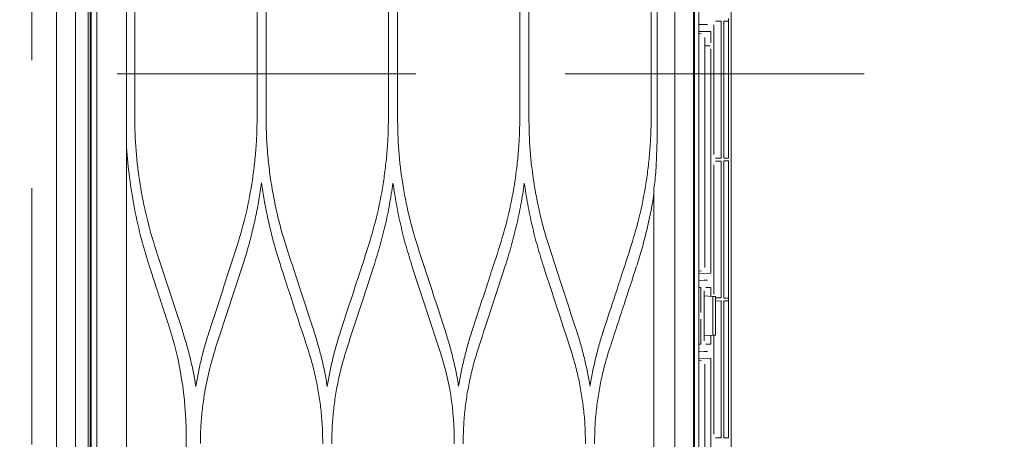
# Model space of a CAD drawing. Header units: inches. Extents: x 0 to 77643, y -44170 to 0.
# Tile 127 of 159: x 72444 to 72473, y -38177 to -38164. Entities that reach past the tile are written whole.
import ezdxf

# ---------------------------------------------------------------- set-up
doc = ezdxf.new("R2010")
doc.units = ezdxf.units.IN
doc.header["$MEASUREMENT"] = 0
doc.linetypes.add('HIDDEN', pattern=[0.375, 0.25, -0.125])
doc.layers.get('0').update_dxf_attribs({"lineweight": 0})
doc.layers.get('Defpoints').update_dxf_attribs({"lineweight": 0})
for name, color, linetype, lineweight in [('p--dach', 2, 'Continuous', 30), ('p--drzwi', 125, 'Continuous', 0), ('p--klimatyzator', 30, 'Continuous', 15), ('p--podciąg', 61, 'Continuous', 0), ('p--wymiary-1-50', 5, 'Continuous', 0)]:
    doc.layers.add(name, color=color, linetype=linetype, lineweight=lineweight)
doc.styles.add('1-50', font='arial.ttf', dxfattribs={"width": 0.75, "height": 12.5})
doc.dimstyles.new('1-50', dxfattribs={"dimtxt": 12.5, "dimasz": 5, "dimexe": 5, "dimexo": 5, "dimgap": 0.09, "dimtad": 0, "dimdsep": 46, "dimtxsty": '1-50', "dimblk": 'OBLIQUE', "dimcen": 0.09, "dimadec": 0, "dimazin": 0, "dimtfac": 1, "dimtdec": 4, "dimtix": 1, "dimtofl": 0, "dimtmove": 2, "dimatfit": 3, "dimldrblk": 'OBLIQUE', "dimfxl": 5, "dimfxlon": 1, "dimtvp": 0.8, "dimtolj": 1, "dimtzin": 0, "dimarcsym": 0})

# ---------------------------------------------------------------- blocks, each defined once
blk = doc.blocks.new('drzwi-90-100')
blk.add_arc((10.8, 3.225), 84.153, 359.52334, 90.47666)
blk = doc.blocks.new('_OBLIQUE')
at = {"color": 0, "linetype": 'ByBlock', "lineweight": -2}
for p, q in [((-0.5, -0.5), (0.5, 0.5)), ((0, 0), (0, 0))]:
    blk.add_line(p, q, dxfattribs=at)
blk = doc.blocks.new('*D1900')
at = {"layer": 'Defpoints', "color": 0}
for p in [(72444.621, -38105.971), (72914.83, -38105.971), (72909.83, -38367.321)]:
    blk.add_point(p, dxfattribs=at)
at = {"layer": 'p--wymiary-1-50', "color": 0, "linetype": 'Continuous', "lineweight": -2}
for p, q in [((72909.83, -38105.971), (72919.83, -38105.971)), ((72914.83, -38367.321), (72914.83, -38105.971)), ((72914.83, -38367.321), (72919.83, -38367.321))]:
    blk.add_line(p, q, dxfattribs=at)
at = {"layer": 'p--wymiary-1-50', "color": 0, "lineweight": -2, "xscale": 5, "yscale": 5, "zscale": 5}
for p, rotation in [((72914.83, -38105.971), 90), ((72914.83, -38367.321), 270)]:
    blk.add_blockref('_OBLIQUE', p, dxfattribs=dict(at, rotation=rotation))
at = {"layer": 'p--wymiary-1-50', "color": 0, "linetype": 'Continuous', "ltscale": 12, "insert": (72904.62, -38236.646), "char_height": 12.5, "attachment_point": 5, "rotation": 90, "style": '1-50'}
blk.add_mtext('\\A1;261.35', dxfattribs=at)
blk = doc.blocks.new('A$C66B7A3C4')
at = {"layer": 'p--klimatyzator', "lineweight": 15}
for p, q in [((0.557, 85.44), (0.557, 43.5)), ((0.932, 43.5), (0.932, 85.44)), ((0.987, 1.56), (0.987, 85.44)), ((18.818, 84.4), (18.818, 43.5)), ((1.019, 84.083), (1.019, 2.917)), ((1.18, 3.822), (1.18, 83.178)), ((2.055, 83.178), (2.055, 57.846)), ((18.114, 82.346), (18.114, 43.5)), ((18.662, 43.5), (18.662, 82.346)), ((18.684, 82.346), (18.684, 4.654)), ((19.758, 81.016), (19.758, 47.653)), ((2.292, 74.077), (2.292, 69.605)), ((5.876, 69.501), (5.876, 74.077)), ((6.139, 74.077), (6.139, 69.501)), ((9.723, 69.501), (9.723, 74.077)), ((9.988, 74.077), (9.988, 69.501)), ((13.571, 69.501), (13.571, 74.077)), ((13.836, 74.077), (13.836, 69.501)), ((17.419, 69.501), (17.419, 74.077)), ((17.599, 74.077), (17.599, 69.501)), ((18.974, 72.205), (18.818, 72.208)), ((18.974, 72.205), (19.07, 72.205)), ((19.255, 68.402), (19.255, 72.196)), ((19.304, 72.301), (19.472, 72.304)), ((19.472, 72.304), (19.472, 68.294)), ((19.544, 72.305), (19.681, 72.307)), ((19.544, 68.293), (19.544, 72.305)), ((19.681, 72.385), (19.681, 72.307)), ((19.681, 72.203), (19.681, 72.307)), ((19.681, 72.307), (19.681, 72.307)), ((19.681, 72.203), (19.681, 68.395)), ((19.167, 71.996), (18.818, 72.002)), ((18.818, 71.939), (18.892, 71.932)), ((18.987, 71.829), (18.987, 65.094)), ((19.167, 71.671), (19.167, 71.996)), ((18.987, 71.585), (19.145, 71.585)), ((19.145, 71.578), (18.987, 71.578)), ((19.145, 71.578), (19.145, 71.585)), ((19.167, 64.927), (19.167, 71.491)), ((19.681, 68.291), (19.681, 68.395)), ((19.255, 64.307), (19.255, 68.101)), ((19.472, 68.294), (19.304, 68.297)), ((19.304, 68.206), (19.472, 68.209)), ((19.472, 68.209), (19.472, 64.2)), ((19.681, 68.291), (19.544, 68.293)), ((19.544, 68.21), (19.681, 68.213)), ((19.544, 64.198), (19.544, 68.21)), ((19.681, 68.109), (19.681, 68.213)), ((19.681, 68.109), (19.681, 64.3)), ((17.501, 57.787), (17.501, 67.396)), ((18.818, 64.983), (18.892, 64.99)), ((18.818, 64.92), (19.167, 64.927)), ((18.818, 64.714), (18.974, 64.717)), ((19.07, 64.717), (18.974, 64.717)), ((18.877, 64.507), (18.818, 64.506)), ((18.877, 64.507), (18.877, 63.776)), ((18.974, 64.406), (18.974, 62.948)), ((19.167, 64.509), (19.022, 64.509)), ((19.167, 64.249), (19.167, 64.509)), ((19.228, 64.246), (18.974, 64.259)), ((19.302, 64.242), (19.228, 64.246)), ((19.228, 64.246), (19.228, 63.108)), ((19.302, 63.112), (19.302, 64.242)), ((19.472, 64.2), (19.304, 64.202)), ((19.304, 64.111), (19.472, 64.114)), ((19.472, 64.114), (19.472, 60.105)), ((19.681, 64.196), (19.544, 64.198)), ((19.544, 64.116), (19.681, 64.118)), ((19.544, 60.104), (19.544, 64.116)), ((19.681, 64.196), (19.681, 64.3)), ((19.681, 64.196), (19.681, 64.118)), ((19.681, 64.196), (19.681, 64.196)), ((19.681, 64.014), (19.681, 64.118)), ((19.681, 64.118), (19.681, 64.118)), ((19.681, 64.014), (19.681, 60.205)), ((18.877, 63.578), (18.877, 62.847)), ((18.974, 63.095), (19.228, 63.108)), ((19.167, 62.845), (19.167, 63.105)), ((19.228, 63.108), (19.302, 63.112)), ((19.255, 60.213), (19.255, 63.109)), ((18.818, 62.848), (18.877, 62.847)), ((18.974, 62.637), (18.818, 62.64)), ((18.974, 62.637), (19.07, 62.637)), ((19.022, 62.845), (19.167, 62.845)), ((19.167, 62.427), (18.818, 62.433)), ((18.818, 62.37), (18.892, 62.364)), ((19.167, 55.637), (19.167, 62.427)), ((18.987, 62.26), (18.987, 58.425)), ((3.796, 60.187), (3.796, 57.973)), ((19.472, 60.105), (19.304, 60.108)), ((19.681, 60.101), (19.544, 60.104)), ((19.681, 60.101), (19.681, 60.205))]:
    blk.add_line(p, q, dxfattribs=at)
for points, knots in [([(0.003, 86.874), (0.003, 86.176), (0.003, 85.478), (0.003, 84.78), (0.003, 84.041), (0.003, 83.301), (0.003, 82.562), (0.003, 81.869), (0.003, 81.176), (0.003, 80.483), (0.003, 79.836), (0.003, 79.189), (0.003, 78.541), (0.003, 77.94), (0.003, 77.339), (0.003, 76.738), (0.003, 76.183), (0.003, 75.627), (0.003, 75.072), (0.003, 74.563), (0.003, 74.054), (0.003, 73.544), (0.003, 73.177), (0.003, 72.809), (0.003, 72.441), (0.003, 72.101), (0.003, 71.762), (0.003, 71.422), (0.003, 71.111), (0.003, 70.8), (0.003, 70.489), (0.003, 70.206), (0.003, 69.923), (0.003, 69.641), (0.003, 69.386), (0.003, 69.132), (0.003, 68.878), (0.003, 68.642), (0.003, 68.406), (0.003, 68.17), (0.003, 67.91), (0.003, 67.651), (0.003, 67.391), (0.003, 67.019), (0.003, 66.648), (0.003, 66.276), (0.003, 65.858), (0.003, 65.44), (0.003, 65.022), (0.003, 64.558), (0.003, 64.094), (0.003, 63.63), (0.003, 63.12), (0.003, 62.61), (0.003, 62.1), (0.003, 61.544), (0.003, 60.987), (0.003, 60.431), (0.003, 59.829), (0.003, 59.226), (0.003, 58.624), (0.003, 57.975), (0.003, 57.326), (0.003, 56.678), (0.003, 56.043), (0.003, 55.407), (0.003, 54.772), (0.003, 54.098), (0.003, 53.424), (0.003, 52.751), (0.003, 52.038), (0.003, 51.325), (0.003, 50.612), (0.003, 49.861), (0.003, 49.109), (0.003, 48.358), (0.003, 47.568), (0.003, 46.777), (0.003, 45.987), (0.003, 45.158), (0.003, 44.329), (0.003, 43.5)], [0, 0, 0, 0, 1, 1, 1, 2, 2, 2, 3, 3, 3, 4, 4, 4, 5, 5, 5, 6, 6, 6, 7, 7, 7, 8, 8, 8, 9, 9, 9, 10, 10, 10, 11, 11, 11, 12, 12, 12, 13, 13, 13, 14, 14, 14, 15, 15, 15, 16, 16, 16, 17, 17, 17, 18, 18, 18, 19, 19, 19, 20, 20, 20, 21, 21, 21, 22, 22, 22, 23, 23, 23, 24, 24, 24, 25, 25, 25, 26, 26, 26, 27, 27, 27, 27]), ([(2.911, 65.615), (2.707, 66.24), (2.551, 66.882), (2.448, 67.533), (2.344, 68.185), (2.292, 68.841), (2.292, 69.501), (2.292, 69.536), (2.292, 69.571), (2.292, 69.605)], [0, 0, 0, 0, 1, 1, 1, 2, 2, 2, 3, 3, 3, 3]), ([(5.256, 65.615), (5.351, 65.929), (5.446, 66.244), (5.525, 66.563), (5.604, 66.881), (5.667, 67.205), (5.719, 67.53), (5.745, 67.693), (5.768, 67.857), (5.787, 68.021), (5.807, 68.185), (5.823, 68.349), (5.836, 68.514), (5.85, 68.678), (5.86, 68.842), (5.866, 69.007), (5.872, 69.172), (5.874, 69.336), (5.876, 69.501)], [0, 0, 0, 0, 1, 1, 1, 2, 2, 2, 3, 3, 3, 4, 4, 4, 5, 5, 5, 6, 6, 6, 6]), ([(6.139, 69.501), (6.142, 69.312), (6.144, 69.124), (6.152, 68.935), (6.16, 68.747), (6.173, 68.559), (6.19, 68.372), (6.207, 68.186), (6.228, 67.999), (6.253, 67.813), (6.278, 67.628), (6.308, 67.442), (6.342, 67.258), (6.375, 67.073), (6.413, 66.89), (6.455, 66.707), (6.497, 66.523), (6.543, 66.34), (6.595, 66.159), (6.646, 65.976), (6.703, 65.796), (6.759, 65.615)], [0, 0, 0, 0, 1, 1, 1, 2, 2, 2, 3, 3, 3, 4, 4, 4, 5, 5, 5, 6, 6, 6, 7, 7, 7, 7]), ([(9.103, 65.615), (9.198, 65.929), (9.293, 66.243), (9.372, 66.562), (9.452, 66.882), (9.515, 67.206), (9.567, 67.532), (9.592, 67.695), (9.615, 67.858), (9.635, 68.022), (9.654, 68.186), (9.671, 68.35), (9.684, 68.514), (9.697, 68.678), (9.707, 68.842), (9.713, 69.007), (9.719, 69.172), (9.721, 69.336), (9.723, 69.501)], [0, 0, 0, 0, 1, 1, 1, 2, 2, 2, 3, 3, 3, 4, 4, 4, 5, 5, 5, 6, 6, 6, 6]), ([(9.988, 69.501), (9.995, 69.172), (10.003, 68.843), (10.027, 68.515), (10.051, 68.186), (10.092, 67.858), (10.144, 67.533), (10.17, 67.37), (10.199, 67.208), (10.231, 67.047), (10.264, 66.886), (10.299, 66.725), (10.338, 66.565), (10.376, 66.405), (10.418, 66.246), (10.463, 66.088), (10.509, 65.929), (10.558, 65.772), (10.608, 65.615)], [0, 0, 0, 0, 1, 1, 1, 2, 2, 2, 3, 3, 3, 4, 4, 4, 5, 5, 5, 6, 6, 6, 6]), ([(12.951, 65.615), (13.046, 65.93), (13.141, 66.245), (13.22, 66.564), (13.3, 66.884), (13.363, 67.208), (13.415, 67.534), (13.44, 67.697), (13.463, 67.86), (13.483, 68.024), (13.502, 68.187), (13.518, 68.351), (13.532, 68.515), (13.545, 68.679), (13.555, 68.843), (13.561, 69.007), (13.567, 69.172), (13.569, 69.337), (13.571, 69.501)], [0, 0, 0, 0, 1, 1, 1, 2, 2, 2, 3, 3, 3, 4, 4, 4, 5, 5, 5, 6, 6, 6, 6]), ([(13.836, 69.501), (13.844, 69.172), (13.851, 68.843), (13.875, 68.515), (13.899, 68.187), (13.94, 67.86), (13.992, 67.535), (14.018, 67.372), (14.047, 67.209), (14.08, 67.048), (14.112, 66.886), (14.147, 66.725), (14.186, 66.565), (14.225, 66.405), (14.266, 66.246), (14.311, 66.088), (14.357, 65.929), (14.406, 65.772), (14.456, 65.615)], [0, 0, 0, 0, 1, 1, 1, 2, 2, 2, 3, 3, 3, 4, 4, 4, 5, 5, 5, 6, 6, 6, 6]), ([(16.799, 65.615), (16.894, 65.93), (16.989, 66.245), (17.068, 66.564), (17.147, 66.883), (17.211, 67.207), (17.262, 67.532), (17.288, 67.695), (17.311, 67.859), (17.331, 68.022), (17.35, 68.186), (17.366, 68.35), (17.379, 68.514), (17.393, 68.678), (17.403, 68.842), (17.409, 69.007), (17.415, 69.172), (17.417, 69.336), (17.419, 69.501)], [0, 0, 0, 0, 1, 1, 1, 2, 2, 2, 3, 3, 3, 4, 4, 4, 5, 5, 5, 6, 6, 6, 6]), ([(17.599, 69.501), (17.599, 69.486), (17.599, 69.47), (17.599, 69.454), (17.599, 69.356), (17.598, 69.258), (17.597, 69.16), (17.596, 69.08), (17.595, 68.999), (17.594, 68.919)], [0, 0, 0, 0, 1, 1, 1, 2, 2, 2, 3, 3, 3, 3]), ([(17.594, 68.919), (17.593, 68.867), (17.592, 68.814), (17.59, 68.762), (17.587, 68.645), (17.584, 68.527), (17.58, 68.41), (17.575, 68.295), (17.571, 68.18), (17.565, 68.065)], [0, 0, 0, 0, 1, 1, 1, 2, 2, 2, 3, 3, 3, 3]), ([(17.565, 68.065), (17.563, 68.03), (17.562, 67.996), (17.559, 67.961), (17.553, 67.853), (17.545, 67.746), (17.532, 67.639)], [0, 0, 0, 0, 1, 1, 1, 2, 2, 2, 2]), ([(6.007, 67.569), (5.983, 67.402), (5.958, 67.236), (5.93, 67.071), (5.901, 66.905), (5.869, 66.74), (5.834, 66.576), (5.799, 66.411), (5.761, 66.247), (5.72, 66.084), (5.679, 65.92), (5.636, 65.757), (5.589, 65.595), (5.541, 65.432), (5.49, 65.271), (5.439, 65.109)], [0, 0, 0, 0, 1, 1, 1, 2, 2, 2, 3, 3, 3, 4, 4, 4, 5, 5, 5, 5]), ([(6.576, 65.109), (6.525, 65.271), (6.474, 65.433), (6.426, 65.596), (6.379, 65.758), (6.335, 65.921), (6.294, 66.085), (6.254, 66.248), (6.216, 66.412), (6.181, 66.577), (6.146, 66.741), (6.114, 66.906), (6.085, 67.072), (6.057, 67.237), (6.032, 67.403), (6.007, 67.569)], [0, 0, 0, 0, 1, 1, 1, 2, 2, 2, 3, 3, 3, 4, 4, 4, 5, 5, 5, 5]), ([(9.855, 67.564), (9.824, 67.356), (9.792, 67.148), (9.755, 66.942), (9.718, 66.735), (9.674, 66.53), (9.627, 66.325), (9.579, 66.12), (9.528, 65.916), (9.471, 65.714), (9.413, 65.511), (9.35, 65.31), (9.287, 65.109)], [0, 0, 0, 0, 1, 1, 1, 2, 2, 2, 3, 3, 3, 4, 4, 4, 4]), ([(10.423, 65.109), (10.36, 65.311), (10.297, 65.513), (10.239, 65.717), (10.182, 65.919), (10.131, 66.124), (10.083, 66.329), (10.036, 66.533), (9.993, 66.738), (9.955, 66.944), (9.918, 67.15), (9.887, 67.357), (9.855, 67.564)], [0, 0, 0, 0, 1, 1, 1, 2, 2, 2, 3, 3, 3, 4, 4, 4, 4]), ([(13.703, 67.562), (13.672, 67.355), (13.641, 67.148), (13.603, 66.942), (13.566, 66.735), (13.522, 66.53), (13.475, 66.326), (13.428, 66.121), (13.376, 65.917), (13.319, 65.715), (13.262, 65.512), (13.199, 65.31), (13.136, 65.109)], [0, 0, 0, 0, 1, 1, 1, 2, 2, 2, 3, 3, 3, 4, 4, 4, 4]), ([(14.271, 65.109), (14.208, 65.31), (14.145, 65.512), (14.087, 65.715), (14.03, 65.917), (13.979, 66.121), (13.931, 66.326), (13.884, 66.53), (13.841, 66.735), (13.803, 66.942), (13.766, 67.148), (13.735, 67.355), (13.703, 67.562)], [0, 0, 0, 0, 1, 1, 1, 2, 2, 2, 3, 3, 3, 4, 4, 4, 4]), ([(17.501, 67.235), (17.47, 67.055), (17.438, 66.874), (17.402, 66.695), (17.367, 66.516), (17.326, 66.338), (17.283, 66.16), (17.24, 65.983), (17.194, 65.807), (17.144, 65.632), (17.093, 65.456), (17.038, 65.282), (16.984, 65.109)], [0, 0, 0, 0, 1, 1, 1, 2, 2, 2, 3, 3, 3, 4, 4, 4, 4]), ([(6.759, 65.615), (6.892, 65.208), (7.025, 64.802), (7.158, 64.395), (7.284, 64.011), (7.41, 63.627), (7.536, 63.243)], [0, 0, 0, 0, 1, 1, 1, 2, 2, 2, 2]), ([(8.327, 63.243), (8.434, 63.57), (8.541, 63.897), (8.648, 64.224), (8.724, 64.456), (8.8, 64.687), (8.876, 64.919), (8.951, 65.151), (9.027, 65.383), (9.103, 65.615)], [0, 0, 0, 0, 1, 1, 1, 2, 2, 2, 3, 3, 3, 3]), ([(10.608, 65.615), (10.684, 65.381), (10.761, 65.147), (10.837, 64.914), (10.914, 64.68), (10.99, 64.446), (11.067, 64.212), (11.173, 63.889), (11.278, 63.566), (11.384, 63.243)], [0, 0, 0, 0, 1, 1, 1, 2, 2, 2, 3, 3, 3, 3]), ([(12.175, 63.243), (12.254, 63.486), (12.334, 63.73), (12.414, 63.973), (12.493, 64.217), (12.573, 64.46), (12.653, 64.704), (12.752, 65.008), (12.851, 65.311), (12.951, 65.615)], [0, 0, 0, 0, 1, 1, 1, 2, 2, 2, 3, 3, 3, 3]), ([(14.456, 65.615), (14.562, 65.291), (14.668, 64.967), (14.774, 64.643), (14.85, 64.41), (14.927, 64.176), (15.003, 63.943), (15.08, 63.709), (15.156, 63.476), (15.232, 63.243)], [0, 0, 0, 0, 1, 1, 1, 2, 2, 2, 3, 3, 3, 3]), ([(16.022, 63.243), (16.136, 63.591), (16.25, 63.939), (16.364, 64.287), (16.437, 64.508), (16.509, 64.73), (16.581, 64.951), (16.654, 65.172), (16.726, 65.394), (16.799, 65.615)], [0, 0, 0, 0, 1, 1, 1, 2, 2, 2, 3, 3, 3, 3]), ([(2.728, 65.109), (2.739, 65.076), (2.749, 65.043), (2.76, 65.01), (2.803, 64.879), (2.846, 64.747), (2.889, 64.616), (2.954, 64.417), (3.019, 64.218), (3.084, 64.019), (3.15, 63.82), (3.215, 63.621), (3.28, 63.423)], [0, 0, 0, 0, 1, 1, 1, 2, 2, 2, 3, 3, 3, 4, 4, 4, 4]), ([(7.352, 62.736), (7.23, 63.11), (7.107, 63.484), (6.985, 63.858), (6.849, 64.275), (6.712, 64.692), (6.576, 65.109)], [0, 0, 0, 0, 1, 1, 1, 2, 2, 2, 2]), ([(9.287, 65.109), (9.182, 64.787), (9.077, 64.465), (8.971, 64.143), (8.894, 63.908), (8.818, 63.674), (8.741, 63.44), (8.664, 63.205), (8.588, 62.971), (8.511, 62.736)], [0, 0, 0, 0, 1, 1, 1, 2, 2, 2, 3, 3, 3, 3]), ([(11.2, 62.736), (11.122, 62.975), (11.044, 63.213), (10.966, 63.451), (10.888, 63.689), (10.81, 63.927), (10.732, 64.166), (10.629, 64.48), (10.526, 64.794), (10.423, 65.109)], [0, 0, 0, 0, 1, 1, 1, 2, 2, 2, 3, 3, 3, 3]), ([(13.136, 65.109), (13.057, 64.869), (12.979, 64.629), (12.9, 64.39), (12.822, 64.15), (12.743, 63.911), (12.665, 63.671), (12.563, 63.359), (12.461, 63.048), (12.359, 62.736)], [0, 0, 0, 0, 1, 1, 1, 2, 2, 2, 3, 3, 3, 3]), ([(15.047, 62.736), (14.939, 63.068), (14.83, 63.4), (14.722, 63.731), (14.647, 63.961), (14.572, 64.19), (14.496, 64.42), (14.421, 64.649), (14.346, 64.879), (14.271, 65.109)], [0, 0, 0, 0, 1, 1, 1, 2, 2, 2, 3, 3, 3, 3]), ([(16.984, 65.109), (16.864, 64.742), (16.744, 64.376), (16.624, 64.01), (16.555, 63.798), (16.485, 63.586), (16.416, 63.373), (16.346, 63.161), (16.277, 62.949), (16.207, 62.736)], [0, 0, 0, 0, 1, 1, 1, 2, 2, 2, 3, 3, 3, 3]), ([(3.703, 63.194), (3.744, 63.063), (3.785, 62.932), (3.822, 62.8), (3.859, 62.669), (3.893, 62.536), (3.925, 62.404), (3.956, 62.272), (3.986, 62.139), (4.012, 62.006), (4.038, 61.874), (4.061, 61.74), (4.083, 61.607)], [0, 0, 0, 0, 1, 1, 1, 2, 2, 2, 3, 3, 3, 4, 4, 4, 4]), ([(4.083, 61.607), (4.107, 61.746), (4.131, 61.884), (4.158, 62.022), (4.185, 62.159), (4.216, 62.296), (4.249, 62.432), (4.282, 62.569), (4.317, 62.705), (4.356, 62.839), (4.395, 62.974), (4.437, 63.108), (4.48, 63.242)], [0, 0, 0, 0, 1, 1, 1, 2, 2, 2, 3, 3, 3, 4, 4, 4, 4]), ([(7.536, 63.243), (7.578, 63.109), (7.62, 62.975), (7.659, 62.839), (7.698, 62.705), (7.733, 62.569), (7.766, 62.433), (7.799, 62.297), (7.83, 62.16), (7.857, 62.023), (7.884, 61.886), (7.908, 61.748), (7.931, 61.61)], [0, 0, 0, 0, 1, 1, 1, 2, 2, 2, 3, 3, 3, 4, 4, 4, 4]), ([(7.931, 61.61), (7.955, 61.747), (7.978, 61.885), (8.005, 62.021), (8.033, 62.158), (8.063, 62.295), (8.096, 62.431), (8.129, 62.567), (8.164, 62.703), (8.203, 62.838), (8.242, 62.973), (8.285, 63.108), (8.327, 63.243)], [0, 0, 0, 0, 1, 1, 1, 2, 2, 2, 3, 3, 3, 4, 4, 4, 4]), ([(11.384, 63.243), (11.426, 63.109), (11.469, 62.975), (11.507, 62.84), (11.546, 62.705), (11.581, 62.57), (11.614, 62.434), (11.647, 62.298), (11.678, 62.162), (11.705, 62.025), (11.732, 61.888), (11.756, 61.75), (11.779, 61.613)], [0, 0, 0, 0, 1, 1, 1, 2, 2, 2, 3, 3, 3, 4, 4, 4, 4]), ([(11.779, 61.613), (11.803, 61.75), (11.826, 61.887), (11.854, 62.024), (11.881, 62.161), (11.911, 62.297), (11.944, 62.433), (11.977, 62.569), (12.012, 62.705), (12.051, 62.839), (12.09, 62.974), (12.132, 63.109), (12.175, 63.243)], [0, 0, 0, 0, 1, 1, 1, 2, 2, 2, 3, 3, 3, 4, 4, 4, 4]), ([(15.232, 63.243), (15.275, 63.109), (15.317, 62.975), (15.356, 62.84), (15.394, 62.705), (15.43, 62.57), (15.463, 62.434), (15.495, 62.298), (15.526, 62.162), (15.553, 62.025), (15.58, 61.888), (15.604, 61.751), (15.627, 61.614)], [0, 0, 0, 0, 1, 1, 1, 2, 2, 2, 3, 3, 3, 4, 4, 4, 4]), ([(15.627, 61.614), (15.651, 61.751), (15.674, 61.888), (15.701, 62.025), (15.729, 62.162), (15.759, 62.298), (15.792, 62.433), (15.825, 62.569), (15.86, 62.705), (15.899, 62.839), (15.938, 62.974), (15.98, 63.109), (16.022, 63.243)], [0, 0, 0, 0, 1, 1, 1, 2, 2, 2, 3, 3, 3, 4, 4, 4, 4]), ([(4.662, 62.737), (4.594, 62.511), (4.526, 62.285), (4.469, 62.056), (4.412, 61.826), (4.366, 61.593), (4.329, 61.358), (4.304, 61.202), (4.283, 61.045), (4.266, 60.887), (4.249, 60.73), (4.236, 60.572), (4.228, 60.414), (4.22, 60.256), (4.218, 60.098), (4.215, 59.94)], [0, 0, 0, 0, 1, 1, 1, 2, 2, 2, 3, 3, 3, 4, 4, 4, 5, 5, 5, 5]), ([(7.799, 59.933), (7.797, 60.092), (7.794, 60.252), (7.787, 60.411), (7.779, 60.569), (7.766, 60.727), (7.749, 60.885), (7.733, 61.042), (7.712, 61.199), (7.687, 61.355), (7.662, 61.51), (7.633, 61.665), (7.6, 61.82), (7.567, 61.974), (7.53, 62.128), (7.489, 62.28), (7.446, 62.433), (7.399, 62.585), (7.352, 62.736)], [0, 0, 0, 0, 1, 1, 1, 2, 2, 2, 3, 3, 3, 4, 4, 4, 5, 5, 5, 6, 6, 6, 6]), ([(8.511, 62.736), (8.463, 62.584), (8.416, 62.432), (8.374, 62.278), (8.332, 62.125), (8.295, 61.971), (8.262, 61.816), (8.229, 61.661), (8.2, 61.506), (8.175, 61.35), (8.15, 61.195), (8.13, 61.038), (8.113, 60.881), (8.097, 60.724), (8.084, 60.567), (8.076, 60.409), (8.068, 60.25), (8.066, 60.091), (8.064, 59.933)], [0, 0, 0, 0, 1, 1, 1, 2, 2, 2, 3, 3, 3, 4, 4, 4, 5, 5, 5, 6, 6, 6, 6]), ([(12.359, 62.736), (12.312, 62.584), (12.265, 62.432), (12.222, 62.279), (12.181, 62.126), (12.144, 61.972), (12.111, 61.817), (12.078, 61.663), (12.049, 61.508), (12.024, 61.352), (11.999, 61.196), (11.978, 61.04), (11.962, 60.883), (11.945, 60.725), (11.932, 60.568), (11.924, 60.41), (11.917, 60.251), (11.914, 60.092), (11.912, 59.933)], [0, 0, 0, 0, 1, 1, 1, 2, 2, 2, 3, 3, 3, 4, 4, 4, 5, 5, 5, 6, 6, 6, 6]), ([(15.495, 59.933), (15.492, 60.092), (15.49, 60.251), (15.482, 60.41), (15.474, 60.568), (15.462, 60.726), (15.445, 60.883), (15.428, 61.04), (15.408, 61.197), (15.383, 61.352), (15.358, 61.508), (15.329, 61.663), (15.296, 61.818), (15.263, 61.973), (15.226, 62.126), (15.184, 62.279), (15.142, 62.432), (15.095, 62.584), (15.047, 62.736)], [0, 0, 0, 0, 1, 1, 1, 2, 2, 2, 3, 3, 3, 4, 4, 4, 5, 5, 5, 6, 6, 6, 6]), ([(16.207, 62.736), (16.16, 62.584), (16.113, 62.432), (16.071, 62.279), (16.029, 62.126), (15.992, 61.972), (15.959, 61.817), (15.926, 61.663), (15.897, 61.507), (15.872, 61.352), (15.847, 61.196), (15.826, 61.039), (15.81, 60.882), (15.793, 60.725), (15.78, 60.567), (15.773, 60.409), (15.765, 60.251), (15.763, 60.092), (15.76, 59.933)], [0, 0, 0, 0, 1, 1, 1, 2, 2, 2, 3, 3, 3, 4, 4, 4, 5, 5, 5, 6, 6, 6, 6])]:
    blk.add_open_spline(points, degree=3, knots=knots, dxfattribs=at)
for points in [[(2.055, 68.604), (2.074, 68.313), (2.101, 68.023), (2.138, 67.735)], [(2.138, 67.735), (2.217, 67.119), (2.335, 66.509), (2.492, 65.908)], [(17.501, 67.396), (17.512, 67.477), (17.523, 67.558), (17.532, 67.639)], [(2.492, 65.908), (2.563, 65.64), (2.641, 65.373), (2.728, 65.109)], [(3.688, 63.243), (3.429, 64.032), (3.17, 64.823), (2.911, 65.615)], [(4.48, 63.242), (4.738, 64.033), (4.997, 64.824), (5.256, 65.615)], [(2.728, 65.109), (2.728, 65.109), (2.728, 65.109), (2.728, 65.109)], [(5.439, 65.109), (5.18, 64.318), (4.921, 63.527), (4.662, 62.737)], [(3.28, 63.423), (3.28, 63.423), (3.28, 63.422), (3.28, 63.422)], [(3.28, 63.422), (3.62, 62.383), (3.796, 61.286), (3.796, 60.187)], [(3.703, 63.194), (3.698, 63.21), (3.693, 63.226), (3.688, 63.243)], [(11.2, 62.736), (11.513, 61.838), (11.665, 60.886), (11.647, 59.933)]]:
    blk.add_open_spline(points, degree=3, dxfattribs=at)

msp = doc.modelspace()

# ---------------------------------------------------------------- linework, layer by layer
at = {"layer": 'p--dach', "linetype": 'HIDDEN', "lineweight": 20, "ltscale": 35}
msp.add_line((71580.87132, -38166.07054), (72860.87132, -38166.07054), dxfattribs=at)
at = {"layer": 'p--podciąg', "linetype": 'HIDDEN', "ltscale": 30}
msp.add_line((72444.62132, -38244.42054), (72444.62132, -38144.42054), dxfattribs=at)

# ---------------------------------------------------------------- block references
at = {"layer": 'p--drzwi', "rotation": 270}
msp.add_blockref('drzwi-90-100', (72436.67132, -38144.42054), dxfattribs=at)
at = {"layer": 'p--klimatyzator', "color": 2, "linetype": 'Continuous', "lineweight": 60}
msp.add_blockref('A$C66B7A3C4', (72445.34174, -38236.83219), dxfattribs=at)

# ---------------------------------------------------------------- dimensions: what is measured, and where the dimension line sits
at = {"layer": 'p--wymiary-1-50', "linetype": 'Continuous'}
dim = msp.add_linear_dim(base=(72914.83014, -38105.97054), p1=(72909.83014, -38367.32054), p2=(72444.62132, -38105.97054), angle=90, dimstyle='1-50', dxfattribs=at)
dim.commit()
dim.dimension.update_dxf_attribs({"geometry": '*D1900', "text_midpoint": (72904.62014, -38236.64554)})

doc.saveas('drawing.dxf')
